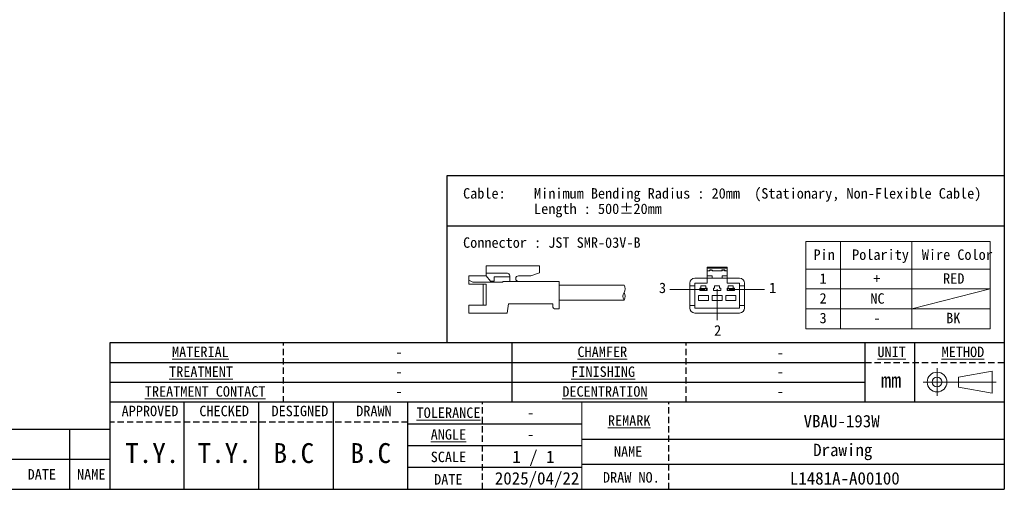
# Model space of a CAD drawing. Header units: millimetres. Extents: x 16 to 409, y 11 to 290.
# Tile 2 of 4: x 211 to 409, y 11 to 105. Entities that reach past the tile are written whole.
import ezdxf

# ---------------------------------------------------------------- set-up
doc = ezdxf.new("R2010")
doc.units = ezdxf.units.MM
doc.linetypes.add('HIDDEN', pattern=[1.905, 1.27, -0.635])
doc.layers.add('00_FORMAT', color=7, linetype='Continuous')
doc.layers.add('00_FORMAT-DASH', color=7, linetype='HIDDEN')
doc.styles.add('SLDTEXTSTYLE0', font='MSGOTHIC.TTC')

# ---------------------------------------------------------------- blocks, each defined once
blk = doc.blocks.new('SW_NOTE_0')
at = {"color": 0, "linetype": 'Continuous', "lineweight": 18, "insert": (0, 2.44), "char_height": 2.1, "attachment_point": 1, "style": 'SLDTEXTSTYLE0'}
blk.add_mtext('2', dxfattribs=at)
blk = doc.blocks.new('SW_NOTE_0_1')
at = {"color": 0, "linetype": 'Continuous', "lineweight": 18, "insert": (0, 2.44), "char_height": 2.1, "attachment_point": 1, "style": 'SLDTEXTSTYLE0'}
blk.add_mtext('1', dxfattribs=at)
blk = doc.blocks.new('SW_NOTE_0_2')
at = {"color": 0, "linetype": 'Continuous', "lineweight": 18, "insert": (0, 2.44), "char_height": 2.1, "attachment_point": 1, "style": 'SLDTEXTSTYLE0'}
blk.add_mtext('3', dxfattribs=at)
blk = doc.blocks.new('圖塊11')
at = {"color": 7, "linetype": 'Continuous', "lineweight": 18}
for p, q in [((3.52, 14.13), (14.22, 14.13)), ((3.52, 12.13), (3.52, 14.13)), ((3.52, 14.13), (14.22, 14.13)), ((3.52, 12.13), (3.52, 14.13)), ((14.22, 12.73), (14.22, 14.13)), ((51.97, 13.89), (47.97, 13.89)), ((47.97, 13.89), (47.97, 13.66)), ((51.97, 13.89), (51.97, 13.66)), ((0, 10.44), (0, 12.13)), ((0, 12.13), (3.52, 12.13)), ((0, 10.44), (0, 12.13)), ((0, 12.13), (3.52, 12.13)), ((3.52, 12.65), (7.76, 12.65)), ((3.52, 12.65), (7.76, 12.65)), ((4.36, 11.07), (3.52, 12.13)), ((4.36, 11.07), (3.52, 12.13)), ((5.12, 11.07), (5.12, 11.94)), ((5.12, 11.94), (8.25, 11.94)), ((5.12, 11.07), (5.12, 11.94)), ((5.12, 11.94), (8.25, 11.94)), ((8.25, 11), (8.25, 12.15)), ((8.25, 11), (8.25, 12.15)), ((10, 12.13), (12.49, 12.13)), ((10, 12.13), (12.49, 12.13)), ((14.22, 12.73), (12.49, 12.13)), ((14.22, 12.73), (12.49, 12.13)), ((51.97, 13.66), (47.97, 13.66)), ((47.97, 13.66), (47.97, 13.14)), ((48.47, 13.14), (47.97, 13.14)), ((47.97, 13.14), (47.97, 12.14)), ((48.97, 12.14), (47.97, 12.14)), ((47.97, 12.14), (47.97, 11.64)), ((48.37, 13.14), (48.37, 13.14)), ((48.57, 13.34), (48.47, 13.24)), ((48.47, 13.24), (48.47, 13.14)), ((48.97, 13.24), (48.47, 13.24)), ((48.57, 13.34), (48.87, 13.34)), ((48.57, 13.34), (48.57, 13.34)), ((48.57, 13.34), (48.87, 13.34)), ((48.87, 13.34), (48.97, 13.24)), ((48.87, 13.34), (48.87, 13.34)), ((48.97, 13.24), (48.97, 13.14)), ((50.97, 13.14), (48.97, 13.14)), ((48.97, 12.14), (48.97, 11.64)), ((49.07, 13.14), (49.07, 13.14)), ((50.87, 13.14), (50.87, 13.14)), ((51.07, 13.34), (50.97, 13.24)), ((50.97, 13.24), (50.97, 13.14)), ((51.47, 13.24), (50.97, 13.24)), ((51.97, 12.14), (50.97, 12.14)), ((50.97, 12.14), (50.97, 11.64)), ((51.07, 13.34), (51.37, 13.34)), ((51.07, 13.34), (51.07, 13.34)), ((51.07, 13.34), (51.37, 13.34)), ((51.37, 13.34), (51.47, 13.24)), ((51.37, 13.34), (51.37, 13.34)), ((51.47, 13.24), (51.47, 13.14)), ((51.97, 13.14), (51.47, 13.14)), ((51.57, 13.14), (51.57, 13.14)), ((51.97, 13.66), (51.97, 13.14)), ((51.97, 13.14), (51.97, 12.14)), ((51.97, 12.14), (51.97, 11.64)), ((0.84, 10.85), (0, 11.24)), ((0.84, 10.85), (0, 11.24)), ((0, 10.44), (3.52, 10.44)), ((0, 10.44), (3.52, 10.44)), ((0.84, 10.85), (6.86, 10.85)), ((0.84, 10.85), (6.86, 10.85)), ((2.87, 6.25), (2.87, 10.44)), ((2.87, 6.25), (2.87, 10.44)), ((3.52, 6.25), (3.52, 10.44)), ((3.52, 6.25), (3.52, 10.44)), ((4.36, 11.07), (5.12, 11.07)), ((4.36, 11.07), (5.12, 11.07)), ((10, 11), (6.86, 11)), ((6.86, 10.85), (6.86, 11)), ((10, 11), (6.86, 11)), ((6.86, 10.85), (6.86, 11)), ((10, 11), (18.2, 11)), ((10, 11), (18.2, 11)), ((18.2, 5.5), (18.2, 11)), ((18.2, 5.5), (18.2, 11)), ((31.25, 10.25), (18.2, 10.25)), ((44.47, 10.64), (44.47, 10.14)), ((45.47, 10.14), (44.47, 10.14)), ((44.47, 10.14), (44.47, 6.14)), ((45.47, 11.64), (47.97, 11.64)), ((45.47, 10.64), (45.47, 10.14)), ((47.97, 10.64), (45.47, 10.64)), ((45.47, 10.14), (45.47, 6.14)), ((47.72, 10.14), (46.72, 10.14)), ((46.72, 10.14), (46.72, 9.64)), ((47.72, 9.64), (47.72, 10.14)), ((47.97, 11.64), (47.97, 10.64)), ((48.97, 11.64), (47.97, 11.64)), ((50.97, 11.64), (48.97, 11.64)), ((49.47, 10.14), (49.47, 9.64)), ((50.47, 10.14), (49.47, 10.14)), ((50.47, 9.64), (50.47, 10.14)), ((51.97, 11.64), (50.97, 11.64)), ((51.97, 10.64), (51.97, 11.64)), ((51.97, 11.64), (54.47, 11.64)), ((54.47, 10.64), (51.97, 10.64)), ((53.22, 10.14), (52.22, 10.14)), ((52.22, 10.14), (52.22, 9.64)), ((53.22, 9.64), (53.22, 10.14)), ((54.47, 10.14), (54.47, 10.64)), ((55.47, 10.14), (54.47, 10.14)), ((54.47, 6.14), (54.47, 10.14)), ((55.47, 10.64), (55.47, 10.14)), ((55.47, 6.14), (55.47, 10.14)), ((47.1, 9.39), (40.46, 9.39)), ((48.22, 8.14), (46.22, 8.14)), ((46.22, 8.14), (46.22, 7.14)), ((46.72, 9.64), (46.47, 9.64)), ((46.47, 9.64), (46.47, 9.14)), ((46.47, 9.14), (47.97, 9.14)), ((46.6, 9.19), (46.6, 9.59)), ((46.6, 9.59), (47.07, 9.59)), ((47.07, 9.19), (46.6, 9.19)), ((47.07, 9.59), (46.97, 9.49)), ((47.17, 9.49), (46.97, 9.49)), ((46.97, 9.29), (46.97, 9.49)), ((46.97, 9.29), (47.17, 9.29)), ((46.97, 9.29), (47.07, 9.19)), ((47.07, 9.59), (47.22, 9.59)), ((47.22, 9.19), (47.07, 9.19)), ((47.22, 9.56), (47.17, 9.49)), ((47.17, 9.49), (47.17, 9.29)), ((47.17, 9.29), (47.22, 9.21)), ((47.22, 9.59), (47.22, 9.56)), ((47.22, 9.59), (47.37, 9.59)), ((47.27, 9.49), (47.22, 9.56)), ((47.22, 9.21), (47.27, 9.29)), ((47.22, 9.21), (47.22, 9.19)), ((47.37, 9.19), (47.22, 9.19)), ((47.27, 9.29), (47.27, 9.49)), ((47.47, 9.49), (47.27, 9.49)), ((47.27, 9.29), (47.47, 9.29)), ((47.47, 9.49), (47.37, 9.59)), ((47.37, 9.59), (47.85, 9.59)), ((47.37, 9.19), (47.47, 9.29)), ((47.85, 9.19), (47.37, 9.19)), ((47.47, 9.49), (47.47, 9.29)), ((47.97, 9.64), (47.72, 9.64)), ((47.85, 9.59), (47.85, 9.19)), ((47.97, 9.14), (47.97, 9.64)), ((48.22, 7.14), (48.22, 8.14)), ((50.97, 8.14), (48.97, 8.14)), ((48.97, 8.14), (48.97, 7.14)), ((49.22, 9.64), (49.22, 9.14)), ((49.47, 9.64), (49.22, 9.64)), ((49.22, 9.14), (50.72, 9.14)), ((49.95, 9.42), (49.95, 3.22)), ((50.72, 9.64), (50.47, 9.64)), ((50.72, 9.14), (50.72, 9.64)), ((50.97, 7.14), (50.97, 8.14)), ((51.72, 8.14), (51.72, 7.14)), ((53.72, 8.14), (51.72, 8.14)), ((52.22, 9.64), (51.97, 9.64)), ((51.97, 9.64), (51.97, 9.14)), ((51.97, 9.14), (53.47, 9.14)), ((52.1, 9.19), (52.1, 9.59)), ((52.1, 9.59), (52.57, 9.59)), ((52.57, 9.19), (52.1, 9.19)), ((52.57, 9.59), (52.47, 9.49)), ((52.67, 9.49), (52.47, 9.49)), ((52.47, 9.29), (52.47, 9.49)), ((52.47, 9.29), (52.67, 9.29)), ((52.47, 9.29), (52.57, 9.19)), ((52.57, 9.59), (52.72, 9.59)), ((52.72, 9.19), (52.57, 9.19)), ((52.72, 9.56), (52.67, 9.49)), ((52.67, 9.49), (52.67, 9.29)), ((52.67, 9.29), (52.72, 9.21)), ((52.72, 9.59), (52.72, 9.56)), ((52.72, 9.59), (52.87, 9.59)), ((52.77, 9.49), (52.72, 9.56)), ((52.72, 9.21), (52.77, 9.29)), ((52.72, 9.21), (52.72, 9.19)), ((52.87, 9.19), (52.72, 9.19)), ((52.77, 9.29), (52.77, 9.49)), ((52.97, 9.49), (52.77, 9.49)), ((52.77, 9.29), (52.97, 9.29)), ((59.48, 9.39), (52.84, 9.39)), ((52.97, 9.49), (52.87, 9.59)), ((52.87, 9.59), (53.35, 9.59)), ((52.87, 9.19), (52.97, 9.29)), ((53.35, 9.19), (52.87, 9.19)), ((52.97, 9.49), (52.97, 9.29)), ((53.47, 9.64), (53.22, 9.64)), ((53.35, 9.59), (53.35, 9.19)), ((53.47, 9.14), (53.47, 9.64)), ((53.72, 7.14), (53.72, 8.14)), ((0, 4.63), (0, 6.25)), ((0, 6.25), (3.52, 6.25)), ((0, 4.63), (0, 6.25)), ((0, 6.25), (3.52, 6.25)), ((8, 6.5), (7.7, 4.63)), ((8, 6.5), (16.94, 6.5)), ((8, 6.5), (16.94, 6.5)), ((16.94, 5.8), (16.94, 6.5)), ((16.94, 5.8), (16.94, 6.5)), ((31.25, 7.25), (18.2, 7.25)), ((44.47, 6.14), (45.47, 6.14)), ((44.47, 6.14), (44.47, 5.64)), ((45.47, 6.14), (45.47, 5.64)), ((46.22, 7.14), (48.22, 7.14)), ((48.97, 7.14), (50.97, 7.14)), ((51.72, 7.14), (53.72, 7.14)), ((54.47, 6.14), (55.47, 6.14)), ((54.47, 5.64), (54.47, 6.14)), ((55.47, 6.14), (55.47, 5.64)), ((0, 4.63), (7.7, 4.63)), ((0, 4.63), (7.7, 4.63)), ((17.24, 5.5), (18.2, 5.5)), ((17.24, 5.5), (18.2, 5.5)), ((45.47, 5.64), (54.47, 5.64)), ((45.47, 4.64), (54.47, 4.64))]:
    blk.add_line(p, q, dxfattribs=at)
for centre, radius, start, end in [((7.74, 12.15), 0.504, 0, 91.5352), ((7.74, 12.15), 0.504, 0, 91.5352), ((10, 11.56), 0.564, 90, 270), ((10, 11.56), 0.564, 90, 270), ((48.57, 13.14), 0.2, 90, 179.9999), ((48.38, 13.24), 0.0958, 267.4024, 357.1429), ((48.87, 13.14), 0.2, 0, 90), ((49.07, 13.24), 0.0958, 182.8572, 272.5975), ((51.07, 13.14), 0.2, 90, 180.0001), ((50.88, 13.24), 0.0958, 267.4027, 357.143), ((51.37, 13.14), 0.2, 359.9999, 90), ((51.57, 13.24), 0.0958, 182.8571, 272.5973), ((30.05, 9.5), 1.42, 327.9946, 32.0054), ((45.47, 10.64), 1, 90, 180), ((54.47, 10.64), 1, 0, 90), ((32.45, 8), 1.42, 147.9946, 212.0054), ((30.05, 8), 1.42, 327.9946, 32.0054), ((17.24, 5.8), 0.3, 180, 270), ((17.24, 5.8), 0.3, 180, 270), ((45.47, 5.64), 1, 180, 270), ((54.47, 5.64), 1, 270, 0)]:
    blk.add_arc(centre, radius, start, end, dxfattribs=at)
for name, p in [('SW_NOTE_0_2', (38.27, 8.31)), ('SW_NOTE_0_1', (60.43, 8.31)), ('SW_NOTE_0', (49.37, -0.25))]:
    blk.add_blockref(name, p, dxfattribs=at)
blk = doc.blocks.new('SW_NOTE_0_3')
at = {"color": 0, "linetype": 'Continuous', "lineweight": 18, "insert": (0, 2.44), "char_height": 2.1, "attachment_point": 1, "style": 'SLDTEXTSTYLE0'}
blk.add_mtext('1', dxfattribs=at)
blk = doc.blocks.new('SW_NOTE_0_4')
at = {"color": 0, "linetype": 'Continuous', "lineweight": 18, "insert": (0, 2.44), "char_height": 2.1, "attachment_point": 1, "style": 'SLDTEXTSTYLE0'}
blk.add_mtext('3', dxfattribs=at)
blk = doc.blocks.new('SW_NOTE_0_5')
at = {"color": 0, "linetype": 'Continuous', "lineweight": 18, "insert": (0, 2.44), "char_height": 2.1, "attachment_point": 1, "style": 'SLDTEXTSTYLE0'}
blk.add_mtext('2', dxfattribs=at)
blk = doc.blocks.new('SW_NOTE_0_6')
at = {"color": 0, "linetype": 'Continuous', "lineweight": 18, "insert": (0, 2.44), "char_height": 2.1, "attachment_point": 1, "style": 'SLDTEXTSTYLE0'}
blk.add_mtext('Pin', dxfattribs=at)
blk = doc.blocks.new('SW_NOTE_0_7')
at = {"color": 0, "linetype": 'Continuous', "lineweight": 18, "insert": (0, 2.44), "char_height": 2.1, "attachment_point": 1, "style": 'SLDTEXTSTYLE0'}
blk.add_mtext('Polarity', dxfattribs=at)
blk = doc.blocks.new('SW_NOTE_0_8')
at = {"color": 0, "linetype": 'Continuous', "lineweight": 18, "insert": (0, 2.44), "char_height": 2.1, "attachment_point": 1, "style": 'SLDTEXTSTYLE0'}
blk.add_mtext('Wire Color', dxfattribs=at)
blk = doc.blocks.new('SW_NOTE_0_9')
at = {"color": 0, "linetype": 'Continuous', "lineweight": 18, "insert": (0, 2.44), "char_height": 2.1, "attachment_point": 1, "style": 'SLDTEXTSTYLE0'}
blk.add_mtext('+', dxfattribs=at)
blk = doc.blocks.new('SW_NOTE_0_10')
at = {"color": 0, "linetype": 'Continuous', "lineweight": 18, "insert": (0, 2.44), "char_height": 2.1, "attachment_point": 1, "style": 'SLDTEXTSTYLE0'}
blk.add_mtext('NC', dxfattribs=at)
blk = doc.blocks.new('SW_NOTE_0_11')
at = {"color": 0, "linetype": 'Continuous', "lineweight": 18, "insert": (0, 2.44), "char_height": 2.1, "attachment_point": 1, "style": 'SLDTEXTSTYLE0'}
blk.add_mtext('-', dxfattribs=at)
blk = doc.blocks.new('SW_NOTE_0_12')
at = {"color": 0, "linetype": 'Continuous', "lineweight": 18, "insert": (0, 2.44), "char_height": 2.1, "attachment_point": 1, "style": 'SLDTEXTSTYLE0'}
blk.add_mtext('RED', dxfattribs=at)
blk = doc.blocks.new('SW_NOTE_0_13')
at = {"color": 0, "linetype": 'Continuous', "lineweight": 18, "insert": (0, 2.44), "char_height": 2.1, "attachment_point": 1, "style": 'SLDTEXTSTYLE0'}
blk.add_mtext('BK', dxfattribs=at)
blk = doc.blocks.new('圖塊12')
at = {"color": 7, "linetype": 'Continuous', "lineweight": 18}
for p, q in [((0, 17.53), (37.09, 17.53)), ((0, 12), (0, 17.53)), ((6.94, 17.53), (6.94, 0)), ((21.29, 17.53), (21.29, 0)), ((37.09, 17.53), (37.09, 0)), ((0, 8), (0, 12)), ((0, 12), (37.09, 12)), ((0, 4), (0, 8)), ((0, 8), (37.09, 8)), ((37.09, 8), (0, 8)), ((21.29, 4), (37.09, 8)), ((37.09, 4), (0, 4)), ((0, 0), (0, 4)), ((0, 4), (37.09, 4)), ((37.09, 0), (0, 0))]:
    blk.add_line(p, q, dxfattribs=at)
for name, p in [('SW_NOTE_0_6', (1.53, 13.52)), ('SW_NOTE_0_7', (9.3, 13.52)), ('SW_NOTE_0_8', (23.33, 13.52)), ('SW_NOTE_0_3', (2.75, 8.72)), ('SW_NOTE_0_9', (13.58, 8.72)), ('SW_NOTE_0_12', (27.61, 8.72)), ('SW_NOTE_0_5', (2.75, 4.74)), ('SW_NOTE_0_10', (12.97, 4.7)), ('SW_NOTE_0_4', (2.75, 0.77)), ('SW_NOTE_0_11', (13.58, 0.77)), ('SW_NOTE_0_13', (28.22, 0.77))]:
    blk.add_blockref(name, p, dxfattribs=at)
blk = doc.blocks.new('SW_NOTE_0_15')
at = {"color": 0, "linetype": 'Continuous', "lineweight": 18, "char_height": 2.1, "attachment_point": 1, "style": 'SLDTEXTSTYLE0'}
for s, insert in [('Cable:    Minimum Bending Radius : 20mm  (Stationary, Non-Flexible Cable)', (0, 2.44)), ('          Length : 500±20mm', (0, -0.66))]:
    blk.add_mtext(s, dxfattribs=dict(at, insert=insert))

msp = doc.modelspace()

# ---------------------------------------------------------------- linework, layer by layer
at = {"color": 7, "linetype": 'Continuous', "lineweight": 18}
for p, q in [((395.48, 29.78), (395.48, 35.38)), ((399.8, 33.59), (406.6, 34.8)), ((406.6, 34.8), (406.6, 30.35)), ((392.68, 32.58), (407.4, 32.58)), ((399.8, 31.57), (399.8, 33.59)), ((399.8, 31.57), (406.6, 30.35)), ((324.01, 11), (324.01, 28.5))]:
    msp.add_line(p, q, dxfattribs=at)
for radius in [1.99, 0.996]:
    msp.add_circle((395.48, 32.58), radius, dxfattribs=at)
at = {"layer": '00_FORMAT', "color": 7}
for p, q in [((409.01, 286), (409.01, 11)), ((296.87, 74.07), (296.87, 40.5)), ((409.01, 74.07), (296.87, 74.07)), ((409.01, 63.95), (296.87, 63.95)), ((229.01, 40.5), (229.01, 11)), ((409.01, 40.5), (229.01, 40.5)), ((310.01, 28.49), (310.01, 40.5)), ((381.01, 28.49), (381.01, 40.49)), ((391.01, 28.49), (391.01, 40.49)), ((229.01, 36.5), (381.01, 36.5)), ((381.01, 32.5), (229.01, 32.5)), ((409.01, 28.5), (229.01, 28.5)), ((244.01, 11), (244.01, 28.5)), ((259.01, 11), (259.01, 28.5)), ((274.01, 11), (274.01, 28.5)), ((289.01, 11), (289.01, 28.5)), ((324.01, 24.12), (289.01, 24.12)), ((229.01, 23), (134.01, 23)), ((221.01, 17), (221.01, 23)), ((409.01, 21), (324.01, 21)), ((324.01, 19.75), (289.01, 19.75)), ((229.01, 17), (134.01, 17)), ((221.01, 11), (221.01, 17)), ((409.01, 16), (324.01, 16)), ((324.01, 15.38), (289.01, 15.38)), ((16.01, 11), (409.01, 11))]:
    msp.add_line(p, q, dxfattribs=at)
at = {"layer": '00_FORMAT-DASH', "color": 7, "linetype": 'HIDDEN'}
for p, q in [((264.01, 28.49), (264.01, 40.49)), ((345.01, 28.49), (345.01, 40.49)), ((381.01, 36.5), (409.01, 36.5)), ((341.51, 11), (341.51, 28.5)), ((289.01, 24.5), (229.01, 24.5))]:
    msp.add_line(p, q, dxfattribs=at)
at = {"layer": '00_FORMAT-DASH', "color": 7}
msp.add_line((304.01, 11), (304.01, 28.5), dxfattribs=at)

# ---------------------------------------------------------------- block references
at = {"color": 7, "linetype": 'Continuous', "lineweight": 18}
msp.add_blockref('SW_NOTE_0_15', (300.11, 69.15), dxfattribs=at)
at = {"layer": '00_FORMAT'}
for name, p in [('圖塊12', (369.09, 43.3)), ('圖塊11', (301.26, 41.83))]:
    msp.add_blockref(name, p, dxfattribs=at)

# ---------------------------------------------------------------- texts
at = {"color": 7, "linetype": 'Continuous', "lineweight": 18, "style": 'SLDTEXTSTYLE0'}
for s, insert, char_height, attachment_point in [('Connector : JST SMR-03V-B', (300.11, 61.69), 2.1, 1), ('\\LMATERIAL', (241.55, 39.71), 2.1, 1), ('\\LCHAMFER', (323.13, 39.71), 2.1, 1), ('\\LUNIT', (383.49, 39.7), 2.1, 1), ('\\LMETHOD', (396.4, 39.7), 2.1, 1), ('-', (286.53, 39.71), 2.1, 1), ('-', (363.22, 39.55), 2.1, 1), ('\\LTREATMENT', (240.96, 35.71), 2.1, 1), ('\\LFINISHING', (321.87, 35.71), 2.1, 1), ('-', (286.53, 35.71), 2.1, 1), ('-', (363.26, 35.71), 2.1, 1), ('mm', (384.19, 34.46), 3, 1), ('\\LTREATMENT CONTACT', (236.07, 31.74), 2.1, 1), ('\\LDECENTRATION', (320.08, 31.74), 2.1, 1), ('-', (286.53, 31.74), 2.1, 1), ('-', (363.26, 31.74), 2.1, 1), ('APPROVED', (231.41, 27.81), 2.1, 1), ('CHECKED', (247.05, 27.81), 2.1, 1), ('DESIGNED', (261.57, 27.81), 2.1, 1), ('DRAWN', (278.61, 27.81), 2.1, 1), ('\\LTOLERANCE', (290.76, 27.46), 2.1, 1), ('-', (312.99, 27.46), 2.1, 1), ('\\LREMARK', (329.25, 25.88), 2.1, 1), ('\\LANGLE', (293.6, 23.09), 2.1, 1), ('-', (312.99, 23.09), 2.1, 1), ('T.Y.', (237.58, 20.29), 4, 2), ('T.Y.', (252.16, 20.29), 4, 2), ('SCALE', (293.6, 18.57), 2.1, 1), ('NAME', (330.47, 19.65), 2.1, 1), ('DATE', (212.5, 15.07), 2.1, 1), ('NAME', (222.44, 15.07), 2.1, 1), ('DATE', (294.29, 14.05), 2.1, 1), ('DRAW NO.', (328.26, 14.45), 2.1, 1)]:
    msp.add_mtext(s, dxfattribs=dict(at, insert=insert, char_height=char_height, attachment_point=attachment_point))
at = {"color": 7, "linetype": 'Continuous', "lineweight": 0, "style": 'SLDTEXTSTYLE0'}
for s, insert, char_height, attachment_point in [('VBAU-193W', (368.63, 25.97), 2.5, 1), ('B.C', (266.06, 20.29), 4, 2), ('B.C', (281.54, 20.29), 4, 2), ('Drawing', (370.55, 20.17), 2.5, 1), ('1 / 1', (310.01, 18.78), 2.5, 1), ('2025/04/22', (306.5, 14.46), 2.5, 1), ('L1481A-A00100', (365.86, 14.46), 2.5, 1)]:
    msp.add_mtext(s, dxfattribs=dict(at, insert=insert, char_height=char_height, attachment_point=attachment_point))

doc.saveas('drawing.dxf')
